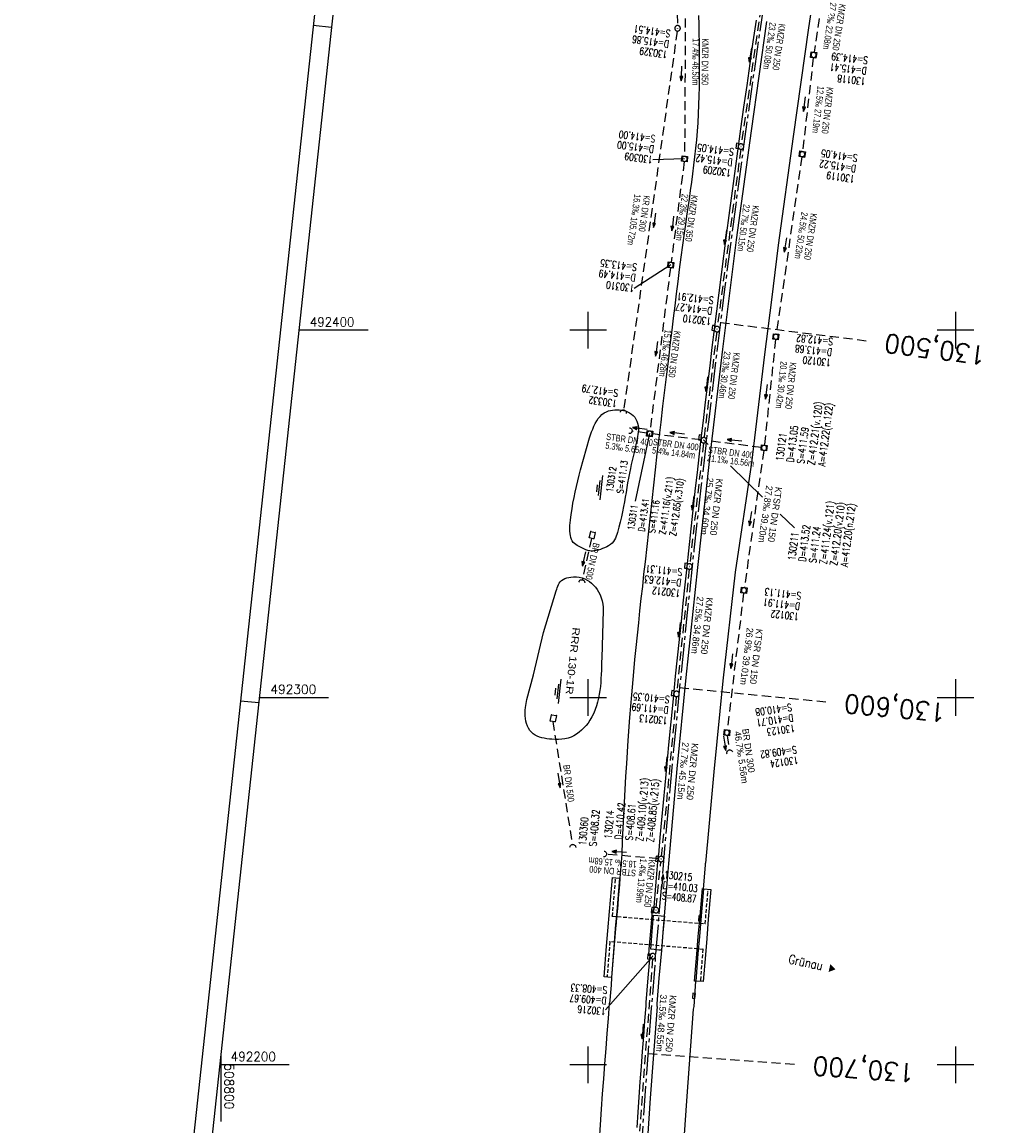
# Model space of a CAD drawing. Extents: x 508746 to 509183, y 491716 to 493060.
# Tile 5 of 10: x 508746 to 509009, y 492183 to 492484. Entities that reach past the tile are written whole.
import ezdxf
from ezdxf.enums import TextEntityAlignment as Align

# ---------------------------------------------------------------- set-up
doc = ezdxf.new("R2010")
doc.units = 0
doc.header["$LTSCALE"] = 10
doc.header["$MEASUREMENT"] = 0
for name, pattern in [('ACHSE', [5.5, 4, -0.5, 0.5, -0.5]), ('LT00', [0]), ('LT17', [0.15, 0.1, -0.05]), ('STRICHLINIE2', [0.375, 0.25, -0.125])]:
    doc.linetypes.add(name, pattern=pattern)
doc.layers.get('0').update_dxf_attribs({"linetype": 'LT00'})
for name, color, linetype in [('-BESCH', 7, 'STRICHLINIE2'), ('-BKAN003', 140, 'LT00'), ('-BKAN004', 140, 'LT00'), ('-BSCH003', 5, 'LT00'), ('-BSCH004', 5, 'LT00'), ('-Halt-Pfeil', 4, 'LT00'), ('A-TEXT-KILOMETER', 30, 'LT17'), ('AX-020', 250, 'ACHSE'), ('ORTSNAMEN', 7, 'Continuous'), ('RAHMEN', 250, 'Continuous'), ('RRB_BESCHRIFT', 184, 'Continuous'), ('RRB_OK', 181, 'Continuous'), ('RRB_SYMB', 181, 'Continuous'), ('V_AFBR_BAB', 250, 'LT00'), ('V_BFBR_BAB', 1, 'LT00'), ('V_BR_KAPPE', 30, 'LT00'), ('V_BR_WID', 30, 'LT17'), ('V_KA_MULD', 182, 'LT00'), ('V_KA_PRUF', 182, 'LT00'), ('V_MOENCH', 182, 'LT00'), ('V_RASTER', 250, 'LT00'), ('V_SINKK', 182, 'LT00'), ('V_UK_DURCH', 182, 'LT00')]:
    doc.layers.add(name, color=color, linetype=linetype)
doc.styles.add('Haltungsbeschriftung', font='ARIAL.TTF', dxfattribs={"width": 0.75})
doc.styles.add('Kilometrierung', font='romans.shx')
doc.styles.add('ROMANS', font='romans.shx', dxfattribs={"width": 0.8})
doc.styles.add('schachtbeschriftung', font='romans.shx', dxfattribs={"width": 0.75, "height": 0.2})
doc.styles.get("Standard").update_dxf_attribs({"font": 'romans.shx', "width": 0.8})
doc.styles.add('UNIR-H', font='unir_h.shx', dxfattribs={"width": 0.8})

# ---------------------------------------------------------------- blocks, each defined once
blk = doc.blocks.new('SYMB0011')
at = {"color": 0, "linetype": 'ByBlock'}
for p, q in [((0.5, 0), (-0.5, 0)), ((0, 0.5), (0, -0.5))]:
    blk.add_line(p, q, dxfattribs=at)
blk = doc.blocks.new('SYMB1107')
at = {"color": 0, "linetype": 'ByBlock'}
for points in [[(-0.2, 0), (-0.196157, 0.039018), (-0.184776, 0.076537), (-0.166294, 0.111114), (-0.141421, 0.141421), (-0.111114, 0.166294), (-0.076537, 0.184776), (-0.039018, 0.196157), (0, 0.2)], [(0, 0.2), (0.039018, 0.196157), (0.076537, 0.184776), (0.111114, 0.166294), (0.141421, 0.141421), (0.166294, 0.111114), (0.184776, 0.076537), (0.196157, 0.039018), (0.2, 0)]]:
    blk.add_lwpolyline(points, dxfattribs=at)
blk = doc.blocks.new('SYMB0003')
at = {"color": 0, "linetype": 'ByBlock'}
for p, q in [((-0.015712, 0), (0.010166, 0.012015)), ((0, -0.021257), (-0.015712, 0)), ((0.010166, 0.012015), (0, -0.021257))]:
    blk.add_line(p, q, dxfattribs=at)
for points in [[(-0.031395, 0.499013), (-0.093691, 0.491144), (-0.154509, 0.475528), (-0.21289, 0.452414), (-0.267913, 0.422164), (-0.318712, 0.385257), (-0.364484, 0.342274), (-0.404509, 0.293893), (-0.438154, 0.240877), (-0.464888, 0.184062), (-0.484292, 0.124345), (-0.496058, 0.062667), (-0.5, 0)], [(-0.5, 0), (-0.496058, -0.062667), (-0.484292, -0.124345), (-0.464888, -0.184062), (-0.438154, -0.240877), (-0.404509, -0.293893), (-0.364485, -0.342274), (-0.318712, -0.385257), (-0.267914, -0.422164), (-0.21289, -0.452414), (-0.154509, -0.475529), (-0.093691, -0.491144), (-0.031395, -0.499014), (0.031395, -0.499014)], [(0.5, 0), (0.496057, 0.062667), (0.484292, 0.124345), (0.464888, 0.184062), (0.438153, 0.240877), (0.404509, 0.293893), (0.364484, 0.342274), (0.318712, 0.385257), (0.267913, 0.422164), (0.21289, 0.452414), (0.154509, 0.475528), (0.093691, 0.491144), (0.031395, 0.499013), (-0.031395, 0.499013)], [(0.031395, -0.499014), (0.093691, -0.491144), (0.154509, -0.475529), (0.21289, -0.452414), (0.267914, -0.422164), (0.318712, -0.385257), (0.364485, -0.342274), (0.404509, -0.293893), (0.438154, -0.240877), (0.464889, -0.184062), (0.484292, -0.124345), (0.496058, -0.062667), (0.5, 0)]]:
    blk.add_lwpolyline(points, dxfattribs=at)
blk = doc.blocks.new('SYMB1210')
at = {"color": 0, "linetype": 'ByBlock'}
blk.add_line((0.018815, -0.179014), (0.055623, -0.17119), dxfattribs=at)
for points in [[(-0.2, -0.2), (-0.2, 0.2), (0.2, 0.2), (0.2, -0.2), (-0.2, -0.2)], [(0.018815, 0.179014), (-0.018815, 0.179014), (-0.055623, 0.17119), (-0.09, 0.155885), (-0.120444, 0.133766), (-0.145623, 0.105801), (-0.164438, 0.073213), (-0.176067, 0.037424), (-0.18, 0)], [(-0.18, 0), (-0.176067, -0.037424), (-0.164438, -0.073213), (-0.145623, -0.105801), (-0.120444, -0.133766), (-0.09, -0.155885), (-0.055623, -0.17119), (-0.018815, -0.179014), (0.018815, -0.179014)], [(0.18, 0), (0.176067, 0.037424), (0.164438, 0.073213), (0.145623, 0.105801), (0.120444, 0.133766), (0.09, 0.155885), (0.055623, 0.17119), (0.018815, 0.179014)], [(0.055623, -0.17119), (0.09, -0.155885), (0.120444, -0.133766), (0.145623, -0.105801), (0.164438, -0.073213), (0.176067, -0.037424), (0.18, 0)]]:
    blk.add_lwpolyline(points, dxfattribs=at)
blk = doc.blocks.new('SYMB0652')
at = {"color": 0, "linetype": 'ByBlock'}
blk.add_lwpolyline([(-0.15, -0.075), (0.15, -0.075), (0.15, 0.075), (-0.15, 0.075), (-0.15, -0.075)], dxfattribs=at)
blk = doc.blocks.new('WASSER2')
at = {"layer": 'RRB_SYMB'}
for p, q in [((-0.335, 0), (0.335, 0)), ((-0.191, -0.054), (0.215, -0.054)), ((-0.071, -0.116), (0.123, -0.116))]:
    blk.add_line(p, q, dxfattribs=at)
blk = doc.blocks.new('SYMB0070')
at = {"color": 0, "linetype": 'ByBlock'}
for p, q in [((-0.5, 0), (0.2, 0)), ((0.5, 0), (0.2, 0.1)), ((0.2, 0.1), (0.2, 0)), ((0.468, 0), (0.21, 0.086)), ((0.21, 0.086), (0.21, -0.086)), ((0.21, -0.086), (0.468, 0)), ((0.22, -0.072), (0.437, 0)), ((0.23, -0.058), (0.405, 0)), ((0.24, -0.045), (0.374, 0)), ((0.342, 0), (0.25, 0.031)), ((0.25, 0.031), (0.25, -0.031)), ((0.25, -0.031), (0.342, 0)), ((0.26, -0.017), (0.31, 0)), ((0.27, -0.003), (0.279, 0))]:
    blk.add_line(p, q, dxfattribs=at)
for points in [[(0.2, 0), (0.2, -0.1), (0.5, 0)], [(0.437, 0), (0.22, 0.072), (0.22, -0.072)], [(0.405, 0), (0.23, 0.058), (0.23, -0.058)], [(0.374, 0), (0.24, 0.045), (0.24, -0.045)], [(0.31, 0), (0.26, 0.017), (0.26, -0.017)], [(0.279, 0), (0.27, 0.003), (0.27, -0.003)]]:
    blk.add_lwpolyline(points, dxfattribs=at)

msp = doc.modelspace()

# ---------------------------------------------------------------- linework, layer by layer
at = {"layer": '-BESCH'}
for p, q in [((508922.73, 492531.12), (508924.32, 492482.98)), ((508948.55, 492498.86), (508941.71, 492450.77)), ((508964.61, 492496.05), (508961.48, 492475.71)), ((508926.48, 492492.43), (508926.24, 492447.43)), ((508924.24, 492481.49), (508909.67, 492378.33)), ((508961.28, 492474.22), (508958.36, 492448.7)), ((508941.51, 492449.28), (508935.17, 492401.05)), ((508958.16, 492447.21), (508951.18, 492398.98)), ((508926.14, 492445.94), (508922.58, 492418.53)), ((508922.39, 492417.04), (508916.82, 492372.61)), ((508934.99, 492399.56), (508931.55, 492370.8)), ((508951, 492397.49), (508947.97, 492368.74)), ((508915.99, 492371.97), (508911.88, 492372.54)), ((508930.72, 492370.15), (508917.47, 492371.77)), ((508931.38, 492369.31), (508927.65, 492336.42)), ((508947.14, 492368.08), (508932.2, 492369.96)), ((508947.78, 492367.25), (508942.51, 492329.92)), ((508900.89, 492343.35), (508898.43, 492332.08)), ((508927.49, 492334.93), (508924.13, 492301.74)), ((508942.32, 492328.43), (508937.84, 492291.19)), ((508923.98, 492300.24), (508919.91, 492256.78)), ((508890.35, 492293.46), (508895.69, 492259.99)), ((508937.86, 492289.7), (508938.44, 492285.73)), ((508919.1, 492256.1), (508905.02, 492257.33)), ((508918.53, 492242.86), (508919.77, 492255.29)), ((508917.52, 492228.84), (508913.97, 492181.92))]:
    msp.add_line(p, q, dxfattribs=at)
at = {"layer": '-BSCH003'}
for p, q in [((508926.24, 492446.68), (508917.64, 492446.42)), ((508922.48, 492417.78), (508912.5, 492411.42)), ((508916.73, 492371.86), (508912.8, 492353.45)), ((508931.46, 492370.06), (508932.62, 492368.93)), ((508938.71, 492363.05), (508947.47, 492354.59)), ((508952.26, 492349.96), (508956.13, 492346.23)), ((508917.57, 492229.58), (508904.68, 492214.99))]:
    msp.add_line(p, q, dxfattribs=at)
at = {"layer": 'A-TEXT-KILOMETER', "ltscale": 2.5}
for p, q in [((508936.01, 492402.12), (508975.71, 492397.17)), ((508924.89, 492302.74), (508964.7, 492298.86)), ((508916.25, 492203.12), (508956.15, 492200.13))]:
    msp.add_line(p, q, dxfattribs=at)
at = {"layer": 'AX-020', "ltscale": 0.2, "flags": 128}
msp.add_lwpolyline([(509061.91, 493015.78), (509059.21, 493006.42), (509054.33, 492989.21), (509049.54, 492971.98), (509044.81, 492954.72), (509040.17, 492937.45), (509035.6, 492920.15), (509031.11, 492902.84), (509026.7, 492885.5), (509022.37, 492868.15), (509018.11, 492850.77), (509013.93, 492833.38), (509009.83, 492815.97), (509005.81, 492798.54), (509001.86, 492781.09), (508997.99, 492763.62), (508994.2, 492746.14), (508990.49, 492728.64), (508986.86, 492711.12), (508983.31, 492693.59), (508979.83, 492676.05), (508976.43, 492658.48), (508973.11, 492640.9), (508969.87, 492623.31), (508966.71, 492605.7), (508963.63, 492588.08), (508960.62, 492570.45), (508957.7, 492552.8), (508954.85, 492535.14), (508952.09, 492517.47), (508949.4, 492499.78), (508946.79, 492482.08), (508944.26, 492464.38), (508941.81, 492446.66), (508939.44, 492428.93), (508937.15, 492411.18), (508934.93, 492393.43), (508932.8, 492375.67), (508930.75, 492357.9), (508928.77, 492340.12), (508926.88, 492322.34), (508925.06, 492304.54), (508923.33, 492286.73), (508921.67, 492268.92), (508920.1, 492251.1), (508918.6, 492233.28), (508917.18, 492215.45), (508915.85, 492197.61), (508914.59, 492179.76), (508913.41, 492161.91), (508912.31, 492144.06), (508911.3, 492126.2), (508910.36, 492108.33), (508909.5, 492090.47), (508908.72, 492072.6), (508908.63, 492070.34), (508907.99, 492053.62), (508907.43, 492036.89), (508906.95, 492020.17), (508906.55, 492003.44), (508906.23, 491986.71), (508905.98, 491969.98), (508905.82, 491953.25), (508905.74, 491936.51), (508905.74, 491919.78), (508905.76, 491916.18)], dxfattribs=at)
at = {"layer": 'RAHMEN'}
for p, q in [((508825.15, 492483.08), (508830.12, 492482.54)), ((508805.33, 492299.14), (508810.3, 492298.61))]:
    msp.add_line(p, q, dxfattribs=at)
for points in [[(508887.28, 493059.74), (508745.87, 491747.34), (509041.16, 491715.52), (509182.57, 493027.92), (508887.28, 493059.74)], [(508889.57, 493034.35), (508770.66, 491930.74), (509056.01, 491899.99), (509174.92, 493003.6), (508889.57, 493034.35)]]:
    msp.add_lwpolyline(points, dxfattribs=at)
at = {"layer": 'RRB_OK'}
for points in [[(508900.32, 492370.68), (508900.62, 492371.51), (508900.92, 492372.32), (508901.24, 492373.12), (508901.57, 492373.9), (508901.93, 492374.64), (508902.32, 492375.33), (508902.75, 492375.97), (508903.23, 492376.55), (508903.75, 492377.06), (508904.33, 492377.49), (508904.98, 492377.83), (508905.5, 492378.03), (508906.05, 492378.17), (508906.62, 492378.27), (508907.21, 492378.32), (508907.8, 492378.34), (508908.39, 492378.32), (508909, 492378.27), (508909.6, 492378.18), (508910.18, 492378.03), (508910.74, 492377.83), (508911.28, 492377.55), (508911.79, 492377.2), (508912.26, 492376.8), (508912.66, 492376.33), (508912.99, 492375.82), (508913.26, 492375.26), (508913.46, 492374.68), (508913.59, 492374.07), (508913.66, 492373.46), (508913.67, 492372.85), (508913.62, 492372.25), (508913.55, 492371.64), (508913.45, 492371.04), (508913.24, 492369.95), (508913.01, 492368.86), (508912.76, 492367.78), (508912.5, 492366.69), (508912.24, 492365.61), (508911.98, 492364.53), (508911.72, 492363.45), (508911.48, 492362.36), (508911.21, 492361.07), (508910.97, 492359.77), (508910.74, 492358.47), (508910.52, 492357.17), (508910.31, 492355.87), (508910.09, 492354.57), (508909.87, 492353.28), (508909.64, 492351.99), (508909.36, 492350.58), (508909.05, 492349.17), (508908.72, 492347.77), (508908.35, 492346.36), (508907.94, 492344.94), (508907.78, 492344.42), (508907.6, 492343.91), (508907.4, 492343.41), (508907.16, 492342.94), (508906.87, 492342.51), (508906.49, 492342.07), (508906.05, 492341.69), (508905.57, 492341.35), (508905.04, 492341.05), (508904.48, 492340.78), (508903.91, 492340.54), (508903.33, 492340.33), (508902.74, 492340.14), (508902.16, 492340.01), (508901.57, 492339.92), (508900.99, 492339.89), (508900.42, 492339.94), (508899.88, 492340.06), (508899.34, 492340.24), (508898.81, 492340.47), (508898.28, 492340.73), (508897.75, 492341), (508897.35, 492341.21), (508896.96, 492341.43), (508896.59, 492341.66), (508896.25, 492341.93), (508895.95, 492342.23), (508895.66, 492342.63), (508895.43, 492343.08), (508895.26, 492343.57), (508895.14, 492344.08), (508895.05, 492344.59), (508894.98, 492345.35), (508894.97, 492346.09), (508895, 492346.83), (508895.06, 492347.57), (508895.14, 492348.3), (508895.35, 492349.83), (508895.59, 492351.37), (508895.86, 492352.9), (508896.16, 492354.43), (508896.48, 492355.95), (508896.82, 492357.48), (508897.17, 492359), (508897.53, 492360.52), (508897.89, 492362.05)], [(508887.82, 492317.75), (508891.29, 492329.03), (508891.43, 492329.47), (508891.57, 492329.91), (508891.73, 492330.35), (508891.91, 492330.77), (508892.13, 492331.16), (508892.39, 492331.52), (508892.76, 492331.87), (508893.18, 492332.16), (508893.66, 492332.4), (508894.16, 492332.58), (508894.69, 492332.72), (508895.24, 492332.81), (508896.03, 492332.88), (508896.81, 492332.86), (508897.58, 492332.76), (508898.33, 492332.58), (508899.05, 492332.32), (508899.73, 492331.98), (508900.36, 492331.59), (508900.94, 492331.13), (508901.48, 492330.61), (508901.98, 492330.05), (508902.43, 492329.44), (508902.82, 492328.8), (508903.23, 492328), (508903.55, 492327.17), (508903.8, 492326.32), (508903.98, 492325.44), (508904.07, 492324.57), (508904.08, 492323.69), (508903.67, 492310.77), (508903.64, 492309.66), (508903.61, 492308.55), (508903.58, 492307.43), (508903.53, 492306.32), (508903.48, 492305.2), (508903.41, 492304.12), (508903.31, 492303.04), (508903.18, 492301.96), (508903.02, 492300.89), (508902.81, 492299.82), (508902.56, 492298.77), (508902.26, 492297.73), (508901.91, 492296.71), (508901.49, 492295.71), (508901.01, 492294.74), (508900.45, 492293.8), (508899.96, 492293.07), (508899.41, 492292.38), (508898.82, 492291.72), (508898.2, 492291.1), (508897.53, 492290.54), (508896.83, 492290.04), (508896.09, 492289.61), (508895.32, 492289.25), (508894.51, 492288.98), (508893.68, 492288.78), (508892.82, 492288.66), (508891.93, 492288.6), (508891.03, 492288.59), (508890.12, 492288.64), (508889.42, 492288.7), (508888.72, 492288.78), (508888.03, 492288.9), (508887.36, 492289.06), (508886.71, 492289.25), (508886.1, 492289.5), (508885.52, 492289.79), (508885, 492290.14), (508884.53, 492290.55), (508884.11, 492291.06), (508883.75, 492291.62), (508883.46, 492292.24), (508883.23, 492292.9), (508883.06, 492293.6), (508882.94, 492294.32), (508882.87, 492295.06), (508882.84, 492295.8), (508882.86, 492296.53), (508882.91, 492297.25), (508882.98, 492297.81), (508883.07, 492298.36), (508883.16, 492298.9), (508883.27, 492299.44), (508885.08, 492306.23)]]:
    msp.add_lwpolyline(points, close=True, dxfattribs=at)
at = {"layer": 'V_AFBR_BAB'}
for points in [[(508909.12, 492257.35), (508908.87, 492254.11), (508908.62, 492250.86), (508908.48, 492249.03), (508908.33, 492247.19), (508908.19, 492245.36), (508908.03, 492243.52), (508907.87, 492241.69), (508907.73, 492240.16), (508907.58, 492238.63), (508907.44, 492237.1), (508907.24, 492234.89), (508907.06, 492232.67), (508906.88, 492230.45), (508906.71, 492228.22), (508906.54, 492226), (508906.37, 492223.78), (508906.22, 492221.72), (508906.06, 492219.65), (508905.9, 492217.59), (508905.84, 492216.74)], [(508915.75, 492216.09), (508915.82, 492216.95), (508916.36, 492223.71), (508916.84, 492229.72), (508916.55, 492229.73), (508916.64, 492231.5), (508917.03, 492236.4), (508917.44, 492240.74), (508917.54, 492241.89), (508917.83, 492241.87), (508918.5, 492249.79), (508919.06, 492256.37), (508919.1, 492257.18)], [(508918.74, 492215.86), (508918.79, 492216.63), (508919.31, 492223.62), (508920.01, 492231.17), (508920.41, 492236.05), (508920.75, 492240.47), (508921.46, 492249.41), (508921.94, 492254.83), (508922.05, 492255.79)], [(508928.71, 492215.15), (508928.81, 492215.85), (508929.3, 492222.76), (508928.98, 492222.79), (508929.59, 492230.13), (508929.97, 492234.94), (508930.35, 492239.47), (508931.08, 492247.99), (508931.4, 492247.95), (508931.95, 492254.36), (508931.96, 492254.94)]]:
    msp.add_lwpolyline(points, dxfattribs=at)
msp.add_arc((508930.35, 492239.47), 2.4, 175.0967, 175.1526, dxfattribs=at)
at = {"layer": 'V_BFBR_BAB', "color": 0}
for points in [[(508978.54, 492568.97), (508973.38, 492554.97), (508969.65, 492541.25), (508964.45, 492512.02), (508959.99, 492482.38), (508955.81, 492452.73), (508951.74, 492423.15), (508949.89, 492408.28)], [(508930.05, 492485.73), (508930.09, 492483.29), (508930.13, 492480.85), (508930.17, 492478.41), (508930.2, 492475.97), (508930.22, 492473.54), (508930.23, 492471.1), (508930.23, 492468.66), (508930.2, 492466.23), (508930.15, 492463.8), (508930.07, 492461.36), (508929.97, 492458.93), (508929.82, 492456.51), (508929.65, 492454.19), (508929.45, 492451.87), (508929.22, 492449.56), (508928.97, 492447.25), (508928.69, 492444.94), (508928.4, 492442.63), (508928.09, 492440.32), (508927.77, 492438.02), (508927.45, 492435.71), (508927.11, 492433.4), (508926.78, 492431.1), (508926.45, 492428.79), (508926.12, 492426.49), (508925.66, 492423.18), (508925.22, 492419.87), (508924.79, 492416.56), (508924.37, 492413.25), (508923.95, 492409.94), (508923.55, 492406.63), (508923.15, 492403.32), (508922.75, 492400.01), (508922.35, 492396.69), (508921.83, 492392.36), (508921.31, 492388.02), (508920.78, 492383.68), (508920.26, 492379.35), (508919.75, 492375.01), (508919.23, 492370.67), (508918.73, 492366.33), (508918.23, 492361.99), (508917.76, 492357.81), (508917.29, 492353.63)], [(508945.72, 492484.46), (508944.86, 492478.54), (508944, 492472.61), (508943.15, 492466.69), (508942.31, 492460.76), (508941.48, 492454.83), (508940.45, 492447.42), (508939.44, 492440), (508938.44, 492432.58), (508937.47, 492425.16), (508936.82, 492420.18), (508936.19, 492415.2), (508935.55, 492410.22), (508934.93, 492405.23), (508934.31, 492400.25), (508933.69, 492395.27), (508933.08, 492390.32), (508932.47, 492385.37), (508931.87, 492380.42), (508931.27, 492375.48), (508930.69, 492370.53), (508930.12, 492365.57), (508929.63, 492361.3), (508929.15, 492357.02), (508928.68, 492352.74), (508928.22, 492348.46), (508927.76, 492344.19), (508927.3, 492339.91), (508926.84, 492335.63), (508926.32, 492330.66), (508925.79, 492325.7), (508925.27, 492320.74), (508924.75, 492315.78), (508924.23, 492310.82), (508923.72, 492305.85), (508923.1, 492299.62), (508922.49, 492293.39), (508921.88, 492287.16), (508921.29, 492280.93), (508920.85, 492276.18), (508920.41, 492271.43), (508919.97, 492266.68), (508919.53, 492261.93), (508919.1, 492257.18)], [(508922.05, 492255.79), (508924.26, 492280.57), (508926.69, 492305.46), (508929.81, 492335.42), (508933.12, 492365.13), (508936.67, 492394.9), (508940.41, 492424.62), (508944.43, 492454.35), (508948.65, 492484.04)], [(508918.74, 492215.86), (508916.9, 492190.94), (508915.2, 492166.02), (508913.41, 492136.11), (508911.79, 492106.13), (508910.42, 492076.19), (508909.31, 492046.25), (508908.4, 492016.35), (508907.79, 491986.36), (508907.41, 491956.28), (508907.31, 491926.33), (508907.36, 491916.01)], [(508913.31, 492182.9), (508913.59, 492187.06), (508913.88, 492191.22), (508914.17, 492195.37), (508914.48, 492199.51), (508914.79, 492203.66), (508915.11, 492207.8), (508915.43, 492211.95), (508915.75, 492216.09)]]:
    msp.add_lwpolyline(points, dxfattribs=at)
at = {"layer": 'V_BFBR_BAB'}
for points in [[(508949.89, 492408.28), (508948.04, 492393.41), (508944.47, 492363.91), (508940.04, 492334.15), (508936.63, 492304.51), (508934.21, 492279.8), (508932.8, 492264.77), (508931.96, 492254.94)], [(508917.29, 492353.63), (508916.84, 492349.46), (508916.38, 492345.28), (508915.92, 492341.1), (508915.47, 492336.92), (508915.1, 492333.6), (508914.74, 492330.28), (508914.37, 492326.96), (508914.01, 492323.64), (508913.66, 492320.31), (508913.31, 492316.99), (508912.97, 492313.67), (508912.64, 492310.34), (508912.32, 492307.01), (508911.77, 492300.77), (508911.26, 492294.53), (508910.8, 492288.27), (508910.39, 492282.02), (508910.18, 492278.5), (508909.99, 492274.98), (508909.8, 492271.45), (508909.62, 492267.93), (508909.45, 492264.4), (508909.29, 492260.88), (508909.12, 492257.35)], [(508903.07, 492179.48), (508903.35, 492183.68), (508903.63, 492187.88), (508903.93, 492192.08), (508904.23, 492196.19), (508904.54, 492200.3), (508904.86, 492204.41), (508905.18, 492208.52), (508905.51, 492212.63), (508905.84, 492216.74)], [(508917.34, 491914.93), (508917.28, 491926.37), (508917.37, 491956.17), (508917.73, 491986.14), (508918.4, 492016.01), (508919.28, 492045.95), (508920.39, 492075.83), (508921.77, 492105.62), (508923.38, 492135.48), (508925.17, 492165.36), (508926.86, 492190.15), (508928.71, 492215.15)]]:
    msp.add_lwpolyline(points, dxfattribs=at)
at = {"layer": 'V_BR_KAPPE'}
for points in [[(508906.3, 492223.79), (508904.38, 492223.93), (508905.02, 492232.28), (508905.37, 492236.51), (508905.81, 492241.71), (508906.6, 492250.98), (508908.55, 492250.83), (508907.77, 492241.71), (508907.36, 492237.15), (508906.96, 492232.05), (508906.3, 492223.79)], [(508931.45, 492247.92), (508933.38, 492247.77), (508932.7, 492239.68), (508932.27, 492234.43), (508931.91, 492229.96), (508931.33, 492222.67), (508929.39, 492222.75), (508929.97, 492230.18), (508930.35, 492234.92), (508930.74, 492239.48), (508931.45, 492247.92)], [(508917.79, 492240.74), (508918.93, 492240.64), (508920.73, 492240.44), (508920.33, 492236.06), (508919.96, 492231.19), (508919.24, 492231.25), (508917.95, 492231.38), (508917.01, 492231.48), (508917.43, 492236.33), (508917.79, 492240.74)]]:
    msp.add_lwpolyline(points, dxfattribs=at)
at = {"layer": 'V_BR_WID'}
for points in [[(508907.36, 492250.42), (508906.5, 492240.49), (508931.86, 492238.41), (508932.59, 492247.2)], [(508930.64, 492223.05), (508931.3, 492231.44), (508905.9, 492233.52), (508905.17, 492224.18)]]:
    msp.add_lwpolyline(points, dxfattribs=at)
at = {"layer": 'V_MOENCH'}
for points in [[(508900.27, 492343.51), (508900.72, 492345.21), (508901.93, 492344.93), (508901.51, 492343.19), (508900.27, 492343.51)], [(508889.69, 492293.56), (508890.05, 492295.33), (508891.33, 492295.11), (508891, 492293.36), (508889.69, 492293.56)]]:
    msp.add_lwpolyline(points, dxfattribs=at)
at = {"layer": 'V_RASTER'}
for p, q in [((508900, 492395), (508900, 492405)), ((509000, 492405), (509000, 492395)), ((508840.1, 492400), (508821.22, 492400)), ((508905, 492400), (508895, 492400)), ((509005, 492400), (508995, 492400)), ((508900, 492295), (508900, 492305)), ((509000, 492305), (509000, 492295)), ((508810.45, 492300), (508829.33, 492300)), ((508895, 492300), (508905, 492300)), ((508995, 492300), (509005, 492300)), ((508900, 492195), (508900, 492205)), ((509000, 492205), (509000, 492195)), ((508800, 492203.03), (508800, 492184.53)), ((508818.55, 492200), (508799.67, 492200)), ((508905, 492200), (508895, 492200)), ((509005, 492200), (508995, 492200))]:
    msp.add_line(p, q, dxfattribs=at)

# ---------------------------------------------------------------- block references
at = {"layer": '-Halt-Pfeil', "yscale": 4.000000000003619, "zscale": 4}
for p, xscale, rotation in [((508944.14, 492474.95), 3.999999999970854, 261.9021361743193), ((508925.36, 492469.94), 3.999999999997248, 269.6934861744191), ((508958.83, 492461.58), 4.000000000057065, 263.4621461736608), ((508918.07, 492429.95), 3.99999999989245, 261.9615561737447), ((508923.01, 492429.08), 3.999999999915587, 262.594766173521), ((508937.35, 492425.3), 4.000000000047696, 262.5213461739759), ((508953.68, 492423.24), 3.999999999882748, 261.7655861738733), ((508918.61, 492394.95), 4.000000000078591, 262.8606261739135), ((508932.28, 492385.3), 3.99999999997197, 263.1823661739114), ((508948.49, 492383.22), 4.000000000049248, 263.979706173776), ((508914.07, 492373.25), 4.000000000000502, 172.0455561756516), ((508924.22, 492371.95), 4.00000000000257, 173.0039861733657), ((508939.8, 492370.02), 3.999999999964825, 172.8325961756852), ((508928.52, 492352.98), 3.999999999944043, 263.5285861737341), ((508944.16, 492348.72), 3.99999999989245, 261.9615561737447), ((508898.82, 492337.76), 3.999999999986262, 257.9852740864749), ((508924.81, 492318.43), 3.999999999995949, 264.2244961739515), ((508939.09, 492309.93), 3.999999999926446, 263.1543961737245), ((508937.16, 492287.55), 3.999999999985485, 278.2487361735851), ((508921.22, 492281.87), 3.999999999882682, 264.6546861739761), ((508892.06, 492277.39), 3.999999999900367, 278.263360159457), ((508908.44, 492257.95), 3.999999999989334, 174.9834161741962), ((508920.23, 492249.84), 4.000000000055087, 84.29793617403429), ((508914.81, 492209.03), 3.999999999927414, 265.6795461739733)]:
    msp.add_blockref('SYMB0070', p, dxfattribs=dict(at, xscale=xscale, rotation=rotation))
at = {"layer": 'RRB_SYMB', "xscale": 9.999999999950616, "yscale": 9.999999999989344, "zscale": 10, "rotation": 263.85031617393}
for p in [(508903.52, 492357.13), (508892.22, 492301.72)]:
    msp.add_blockref('WASSER2', p, dxfattribs=at)
at = {"layer": 'V_BR_WID', "xscale": 0.1000000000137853, "yscale": 0.09999999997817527, "zscale": 0.1, "rotation": 263.8503161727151}
for p in [(508907.36, 492250.42), (508932.59, 492247.2), (508906.5, 492240.49), (508931.86, 492238.41), (508905.9, 492233.52), (508931.3, 492231.44), (508905.17, 492224.18), (508930.64, 492223.05)]:
    msp.add_blockref('SYMB0011', p, dxfattribs=at)
at = {"layer": 'V_KA_MULD', "yscale": 3.79999999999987, "zscale": 3.8}
for p, xscale, rotation in [((508961.37, 492474.97), 3.799999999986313, 172.1076336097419), ((508926.24, 492446.68), 3.800000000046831, 263.8503161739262), ((508958.27, 492447.96), 3.799999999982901, 171.0980117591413), ((508922.48, 492417.78), 3.800000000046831, 263.8503161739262), ((508951.08, 492398.24), 3.800000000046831, 263.8503161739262), ((508916.73, 492371.86), 3.800000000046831, 263.8503161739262), ((508947.89, 492367.99), 3.800000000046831, 263.8503161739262), ((508942.4, 492329.18), 3.799999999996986, 172.9220743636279), ((508937.75, 492290.44), 3.800000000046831, 263.8503161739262)]:
    msp.add_blockref('SYMB1210', p, dxfattribs=dict(at, xscale=xscale, rotation=rotation))
at = {"layer": 'V_KA_PRUF', "xscale": 1.499999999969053, "yscale": 1.499999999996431, "zscale": 1.5, "rotation": 263.8503161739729}
for p in [(508924.34, 492482.23), (508941.6, 492450.02), (508935.08, 492400.31), (508931.46, 492370.06), (508927.56, 492335.68), (508924.05, 492300.99), (508919.84, 492256.03), (508918.45, 492242.11), (508917.57, 492229.58)]:
    msp.add_blockref('SYMB0003', p, dxfattribs=at)
at = {"layer": 'V_MOENCH', "xscale": 0.1000000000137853, "yscale": 0.09999999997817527, "zscale": 0.1, "rotation": 263.8503161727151}
for p in [(508900.72, 492345.21), (508901.93, 492344.93), (508900.27, 492343.51), (508901.51, 492343.19), (508890.05, 492295.33), (508891.33, 492295.11), (508889.69, 492293.56), (508891, 492293.36)]:
    msp.add_blockref('SYMB0011', p, dxfattribs=at)
at = {"layer": 'V_SINKK', "yscale": 4.499999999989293, "zscale": 4.5}
for p, xscale, rotation in [((508940.59, 492450.23), 4.500000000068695, 82.15257400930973), ((508934.09, 492400.63), 4.500000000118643, 263.1643979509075), ((508930.46, 492370.82), 4.500000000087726, 82.6986423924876), ((508926.61, 492335.91), 4.49999999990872, 263.8503161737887), ((508923, 492301.23), 4.499999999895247, 84.65783293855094), ((508918.75, 492256.08), 4.50000000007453, 85.69604662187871), ((508917.57, 492242.15), 4.499999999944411, 84.84951637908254), ((508930.41, 492239.82), 4.499999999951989, 85.06261690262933), ((508916.52, 492229.46), 4.499999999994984, 265.3042221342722), ((508928.78, 492218.79), 4.499999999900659, 265.5393225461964)]:
    msp.add_blockref('SYMB0652', p, dxfattribs=dict(at, xscale=xscale, rotation=rotation))
at = {"layer": 'V_UK_DURCH', "yscale": 4.000000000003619, "zscale": 4}
for p, xscale, rotation in [((508909.56, 492377.54), 4.000000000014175, 347.7116992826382), ((508911.14, 492372.65), 4.000000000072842, 263.8503161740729), ((508898.26, 492331.3), 4.000000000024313, 353.470298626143), ((508938.55, 492284.94), 4.000000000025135, 23.87845505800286), ((508895.82, 492259.2), 3.999999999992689, 356.2009916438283), ((508904.22, 492257.4), 4.000000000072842, 263.8503161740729)]:
    msp.add_blockref('SYMB1107', p, dxfattribs=dict(at, xscale=xscale, rotation=rotation))

# ---------------------------------------------------------------- texts
at = {"layer": '-BKAN003', "style": 'Haltungsbeschriftung'}
for s, rotation, width, p in [('25.7‰ 34.60m', 263.5286, 0.95, (508932.34, 492359.98)), ('KMZR DN 250', 263.5286, 0.95, (508934.89, 492359.69)), ('27.8‰ 39.20m', 261.9616, 0.95, (508948.47, 492357.81)), ('KTSR DN 150', 261.9616, 0.95, (508951, 492357.45)), ('BR DN 500', 257.9649, 0.8, (508901.38, 492342.26)), ('27.5‰ 34.86m', 264.2245, 0.95, (508929.63, 492327.59)), ('KMZR DN 250', 264.2245, 0.95, (508932.18, 492327.33)), ('26.9‰ 39.01m', 263.1544, 0.95, (508943.21, 492319.1)), ('KTSR DN 150', 263.1544, 0.95, (508945.75, 492318.8)), ('BR DN 300', 278.2487, 0.95, (508941.9, 492291.4)), ('27.7‰ 45.15m', 264.6547, 0.95, (508925.64, 492287.9)), ('46.7‰ 5.56m', 278.2487, 0.95, (508939.74, 492290.7)), ('KMZR DN 250', 264.6547, 0.95, (508928.19, 492287.66)), ('BR DN 500', 277.2693, 0.8, (508893.18, 492281.59)), ('18.5‰ 15.68m', 174.9834, 0.7, (508913.29, 492255.4)), ('1.4‰ 13.99m', 264.2979, 0.8, (508914.19, 492256.2)), ('KMZR DN 250', 264.2979, 0.8, (508916.53, 492255.97)), ('STBR DN 400', 174.9834, 0.7, (508913.09, 492253.07)), ('31.5‰ 48.55m', 265.6795, 0.95, (508919.66, 492219.24)), ('KMZR DN 250', 265.6795, 0.95, (508922.21, 492219.04))]:
    msp.add_text(s, height=1.8, rotation=rotation, dxfattribs=dict(at, width=width)).set_placement(p)
at = {"layer": '-BKAN004', "style": 'Haltungsbeschriftung'}
for s, rotation, width, p in [('27.2‰ 22.08m', 261.2616, 0.75, (508965.86, 492489.34)), ('KMZR DN 250', 261.2616, 0.75, (508968.39, 492488.95)), ('23.2‰ 50.08m', 261.9021, 0.75, (508949.4, 492483.93)), ('KMZR DN 250', 261.9021, 0.75, (508951.93, 492483.57)), ('17.4‰ 46.50m', 269.6935, 0.75, (508928.41, 492479.52)), ('KMZR DN 350', 269.6935, 0.75, (508930.97, 492479.51)), ('12.5‰ 27.19m', 263.4621, 0.75, (508962.45, 492466.6)), ('KMZR DN 250', 263.4621, 0.75, (508964.99, 492466.3)), ('16.3‰ 105.72m', 261.9616, 0.75, (508912.58, 492437.16)), ('KR DN 300', 261.9616, 0.75, (508915.11, 492436.8)), ('22.3‰ 29.15m', 262.5948, 0.75, (508925.51, 492437.25)), ('KMZR DN 350', 262.5948, 0.75, (508928.05, 492436.92)), ('22.7‰ 50.15m', 262.5213, 0.75, (508942.26, 492434.41)), ('KMZR DN 250', 262.5213, 0.75, (508944.79, 492434.08)), ('24.5‰ 50.23m', 261.7656, 0.75, (508958.03, 492432.31)), ('KMZR DN 250', 261.7656, 0.75, (508960.56, 492431.95)), ('15.1‰ 46.28m', 262.8606, 0.75, (508920.86, 492400.25)), ('KMZR DN 350', 262.8606, 0.75, (508923.4, 492399.93)), ('23.3‰ 30.46m', 263.1824, 0.75, (508937.01, 492394.33)), ('KMZR DN 250', 263.1824, 0.75, (508939.55, 492394.03)), ('20.1‰ 30.42m', 263.9797, 0.75, (508952.39, 492391.62)), ('KMZR DN 250', 263.9797, 0.75, (508954.93, 492391.35)), ('STBR DN 400', 352.0456, 0.7, (508904.81, 492370.2)), ('5.3‰ 5.65m', 352.0456, 0.7, (508904.58, 492367.8)), ('STBR DN 400', 353.004, 0.75, (508917.58, 492368.75)), ('5.4‰ 14.84m', 353.004, 0.75, (508917.3, 492366.49)), ('21.1‰ 16.56m', 352.8326, 0.75, (508932.28, 492364.4)), ('STBR DN 400', 352.8326, 0.75, (508932.56, 492366.63))]:
    msp.add_text(s, height=1.8, rotation=rotation, dxfattribs=dict(at, width=width)).set_placement(p)
at = {"layer": '-BSCH003', "style": 'schachtbeschriftung'}
for s, rotation, width, p in [('S=411.31', 174.2245, 0.75, (508925.74, 492335.11)), ('D=412.63', 174.2245, 0.75, (508925.45, 492332.24)), ('130212', 174.2245, 0.75, (508925.16, 492329.38)), ('S=411.13', 173.1544, 0.75, (508958.14, 492328.66)), ('D=411.91', 173.1544, 0.75, (508957.79, 492325.8)), ('130122', 173.1544, 0.75, (508957.45, 492322.94)), ('S=410.35', 174.6547, 0.75, (508922.24, 492300.41)), ('D=411.69', 174.6547, 0.75, (508921.97, 492297.54)), ('S=410.08', 188.2487, 0.75, (508955.31, 492298.38)), ('130213', 174.6547, 0.75, (508921.7, 492294.67)), ('D=410.71', 188.2487, 0.75, (508955.72, 492295.53)), ('130123', 188.2487, 0.75, (508956.14, 492292.68)), ('S=409.82', 188.2487, 0.75, (508956.62, 492286.85)), ('130124', 188.2487, 0.75, (508957.04, 492284)), ('Z=409.10(v.213)', 84.9834, 0.75, (508914.96, 492260.75)), ('Z=408.85(v.215)', 84.9834, 0.75, (508917.83, 492260.5)), ('D=410.42', 84.9834, 0.75, (508909.22, 492261.25)), ('S=408.32', 84.9834, 0.75, (508902.25, 492259.4)), ('130214', 84.9834, 0.75, (508906.35, 492261.5)), ('S=408.61', 84.9834, 0.75, (508912.09, 492261)), ('130360', 84.9834, 0.75, (508899.38, 492259.66)), ('130215', 354.2979, 0.75, (508920.58, 492250.81)), ('D=410.03', 354.2979, 0.7, (508920.29, 492247.94)), ('S=408.87', 354.2979, 0.7, (508920, 492245.08)), ('S=408.33', 175.6795, 0.75, (508905.29, 492221.31)), ('D=409.67', 175.6795, 0.75, (508905.07, 492218.44)), ('130216', 175.6795, 0.75, (508904.85, 492215.57))]:
    msp.add_text(s, height=2, rotation=rotation, dxfattribs=dict(at, width=width)).set_placement(p)
at = {"layer": '-BSCH004', "style": 'schachtbeschriftung', "width": 0.75}
for s, rotation, p in [('S=414.51', 171.9616, (508922.51, 492481.73)), ('D=415.86', 171.9616, (508922.1, 492478.88)), ('130329', 171.9616, (508921.7, 492476.03)), ('S=414.39', 173.4621, (508976.26, 492474.45)), ('D=415.41', 173.4621, (508975.93, 492471.58)), ('130118', 173.4621, (508975.6, 492468.72)), ('S=414.00', 172.5948, (508918.41, 492453.1)), ('D=415.00', 172.5948, (508918.04, 492450.25)), ('S=414.05', 172.5214, (508939.77, 492449.51)), ('130309', 172.5948, (508917.67, 492447.39)), ('D=415.42', 172.5214, (508939.4, 492446.65)), ('S=414.05', 171.7656, (508973.47, 492447.82)), ('130209', 172.5214, (508939.02, 492443.8)), ('D=415.22', 171.7656, (508973.06, 492444.97)), ('130119', 171.7656, (508972.64, 492442.12)), ('S=413.35', 172.8606, (508913.36, 492418.11)), ('D=414.49', 172.8606, (508913.01, 492415.25)), ('130310', 172.8606, (508912.65, 492412.4)), ('S=412.91', 173.1824, (508934.26, 492409.1)), ('D=414.27', 173.1824, (508933.91, 492406.24)), ('130210', 173.1824, (508933.57, 492403.38)), ('S=412.82', 173.9797, (508966.76, 492397.86)), ('D=413.68', 173.9797, (508966.46, 492394.99)), ('130120', 173.9797, (508966.16, 492392.13)), ('S=412.79', 171.9616, (508908.32, 492383.85)), ('130332', 171.9616, (508907.92, 492381)), ('Z=412.21(v.120)', 82.8326, (508961.65, 492363.2)), ('A=412.22(n.122)', 82.8326, (508964.5, 492362.84)), ('D=413.05', 82.8326, (508955.93, 492363.92)), ('S=411.59', 82.8326, (508958.79, 492363.56)), ('130121', 82.8326, (508953.07, 492364.28)), ('Z=411.24(v.121)', 83.004, (508964.93, 492336.18)), ('Z=412.20(v.210)', 83.004, (508967.79, 492335.83)), ('A=412.20(n.212)', 83.004, (508970.65, 492335.48)), ('D=413.52', 83.004, (508959.22, 492336.88)), ('S=411.24', 83.004, (508962.07, 492336.53)), ('130211', 83.004, (508956.36, 492337.23))]:
    msp.add_text(s, height=2, rotation=rotation, dxfattribs=at).set_placement(p)
at = {"layer": '-BSCH004'}
for s, width, p in [('S=411.13', 0.75, (508909.52, 492355.47)), ('130312', 0.75, (508906.67, 492355.86)), ('Z=411.16(v.211)', 0.76, (508921.06, 492344.28)), ('Z=412.65(v.310)', 0.76, (508923.91, 492343.88)), ('130311', 0.75, (508912.5, 492345.48)), ('D=413.41', 0.75, (508915.36, 492345.08)), ('S=411.16', 0.75, (508918.21, 492344.68))]:
    msp.add_text(s, height=1.8, rotation=82.0456, dxfattribs=dict(at, width=width)).set_placement(p)
at = {"layer": 'A-TEXT-KILOMETER', "style": 'Kilometrierung'}
for s, rotation, p in [('130,500', 172.8503, (508980.67, 492396.55)), ('130,600', 174.8503, (508969.68, 492298.38)), ('130,700', 175.8503, (508961.13, 492199.76))]:
    msp.add_text(s, height=5, rotation=rotation, dxfattribs=at).set_placement(p, align=Align.MIDDLE_RIGHT)
at = {"layer": 'ORTSNAMEN', "insert": (508959.85, 492226.45), "char_height": 2.5, "width": 45.7262, "attachment_point": 8, "rotation": 348.1115, "style": 'ROMANS'}
msp.add_mtext('{\\fArial|b0|i0|c0|p32;   }Grünau {\\fArial|b0|i0|c0|p32;►}', dxfattribs=at)
at = {"layer": 'RRB_BESCHRIFT', "style": 'UNIR-H', "width": 1.2}
msp.add_text('RRR 130-1R', height=2, rotation=263.8503, dxfattribs=at).set_placement((508895.77, 492319.19))
at = {"layer": 'V_RASTER'}
for s, rotation, width, p in [(' 492400', 359.9993, 0.944, (508822.6, 492401)), (' 492300', 359.9993, 0.969, (508811.83, 492301)), (' 508800', 269.9993, 0.972, (508801, 492202.03)), (' 492200', 359.9993, 0.955, (508801.05, 492201))]:
    msp.add_text(s, height=2.5, rotation=rotation, dxfattribs=dict(at, width=width)).set_placement(p)

doc.saveas('drawing.dxf')
